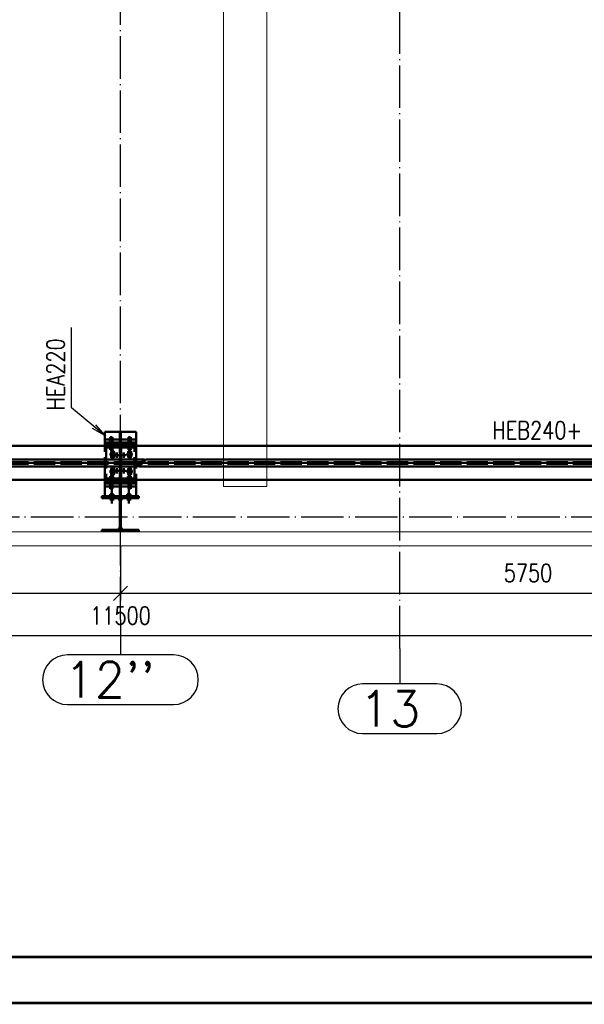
# Paper-space layout 'Layout1' of a CAD drawing. Extents: x -2 to 1033, y -36 to 596.
# Tile 24 of 126: x 148 to 228, y 0 to 139. Entities that reach past the tile are written whole.
import ezdxf
from ezdxf.enums import TextEntityAlignment as Align

# ---------------------------------------------------------------- set-up
doc = ezdxf.new("R2010")
doc.units = 0
for name, pattern in [('ACAD_ISO02W100', [15, 12, -3]), ('ACAD_ISO04W100', [30.5, 24, -3, 0.5, -3]), ('HP_01_CER_B', [8, 5, -1, 1, -1])]:
    doc.linetypes.add(name, pattern=pattern)
doc.layers.get('0').update_dxf_attribs({"linetype": 'CONTINUOUS'})
doc.layers.get('DEFPOINTS').update_dxf_attribs({"color": 132, "linetype": 'CONTINUOUS'})
doc.layers.add('RAMECEK_HP', color=251, linetype='CONTINUOUS')
for name, color, linetype, lineweight in [('SS_JEŘÁBOVÁ DRÁHA', 11, 'CONTINUOUS', 50), ('SS_KOTY', 3, 'CONTINUOUS', 25), ('SS_OSY_025', 7, 'HP_01_CER_B', 25), ('SS_PODKLADY', 9, 'CONTINUOUS', 13), ('SS_PODKLADY_PANELY', 9, 'CONTINUOUS', 13), ('SS_POPIS_PROFILU', 13, 'CONTINUOUS', 25), ('SS_SLOUPY KRAJNÍ', 143, 'CONTINUOUS', 50), ('SS_SLOUPY VNITRNI', 163, 'CONTINUOUS', 50), ('SS_SRAFY', 8, 'CONTINUOUS', 18)]:
    doc.layers.add(name, color=color, linetype=linetype, lineweight=lineweight)
doc.styles.add('ROMANS', font='romans.shx', dxfattribs={"width": 0.8})
doc.styles.add('romans.shx', font='romans.shx', dxfattribs={"height": 5})
doc.dimstyles.new('A-1_(2.5)_50AS', dxfattribs={"dimtxt": 2.5, "dimasz": 2, "dimexe": 1, "dimexo": 2, "dimgap": 0, "dimtad": 0, "dimdec": 1, "dimlfac": 50, "dimrnd": 1, "dimtxsty": 'ROMANS', "dimblk1": 'OBLIQUE', "dimblk2": 'OBLIQUE', "dimsah": 1, "dimcen": 2, "dimclrd": 256, "dimclre": 256, "dimclrt": 256, "dimadec": 1, "dimazin": 2, "dimtfac": 0.714286, "dimtdec": 1, "dimtmove": 0, "dimatfit": 3, "dimldrblk": 'OPEN', "dimfxl": 1, "dimtvp": 1.142857, "dimtfill": 1, "dimtolj": 1, "dimlwd": -1, "dimlwe": -1, "dimarcsym": 0})

# ---------------------------------------------------------------- blocks, each defined once
blk = doc.blocks.new('*U6')
at = {"layer": 'RAMECEK_HP', "lineweight": 35, "const_width": 0.35}
for points in [[(0, 594), (0, 0), (841, 0), (841, 594)], [(6.5, 587.5), (6.5, 6.5), (834.5, 6.5), (834.5, 587.5)]]:
    blk.add_lwpolyline(points, close=True, dxfattribs=at)
at = {"layer": 'DEFPOINTS', "style": 'ROMANS', "width": 0.8}
blk.add_attdef('TISK', text='', height=10, dxfattribs=at).set_placement((841, -33), align=Align.RIGHT)
blk = doc.blocks.new('_Oblique')
at = {"color": 0, "linetype": 'ByBlock', "lineweight": -2}
blk.add_line((-0.5, -0.5), (0.5, 0.5), dxfattribs=at)
blk = doc.blocks.new('*D69')
at = {"layer": 'DEFPOINTS', "color": 0, "transparency": 16777216}
for p in [(47.65, 66.48), (162.65, 66.48), (162.65, 57.8)]:
    blk.add_point(p, dxfattribs=at)
at = {"layer": 'SS_KOTY', "transparency": 16777216}
for p, q in [((47.65, 64.48), (47.65, 56.8)), ((162.65, 64.48), (162.65, 56.8)), ((47.65, 57.8), (162.65, 57.8))]:
    blk.add_line(p, q, dxfattribs=at)
at = {"layer": 'SS_KOTY', "transparency": 16777216, "xscale": 2, "yscale": 2, "zscale": 2, "rotation": 180}
blk.add_blockref('_Oblique', (47.65, 57.8), dxfattribs=at)
at = {"layer": 'SS_KOTY', "transparency": 16777216, "xscale": 2, "yscale": 2, "zscale": 2}
blk.add_blockref('_Oblique', (162.65, 57.8), dxfattribs=at)
at = {"layer": 'SS_KOTY', "transparency": 16777216, "insert": (105.15, 60.66), "char_height": 2.5, "attachment_point": 5, "style": 'ROMANS', "bg_fill": 3, "box_fill_scale": 1.1, "bg_fill_color": 256, "bg_fill_true_color": 13158600, "bg_fill_transparency": 0}
blk.add_mtext('\\A1;5750', dxfattribs=at)
blk = doc.blocks.new('_OPEN')
at = {"color": 0, "linetype": 'ByBlock'}
for p, q in [((-1, 0.167), (0, 0)), ((0, 0), (-1, -0.167)), ((0, 0), (-1, 0))]:
    blk.add_line(p, q, dxfattribs=at)
blk = doc.blocks.new('*D70')
at = {"layer": 'DEFPOINTS', "color": 0, "transparency": 16777216}
for p in [(162.65, 66.48), (277.65, 66.48), (277.65, 57.8)]:
    blk.add_point(p, dxfattribs=at)
at = {"layer": 'SS_KOTY', "transparency": 16777216}
for p, q in [((162.65, 64.48), (162.65, 56.8)), ((277.65, 64.48), (277.65, 56.8)), ((162.65, 57.8), (277.65, 57.8))]:
    blk.add_line(p, q, dxfattribs=at)
at = {"layer": 'SS_KOTY', "transparency": 16777216, "xscale": 2, "yscale": 2, "zscale": 2, "rotation": 180}
blk.add_blockref('_Oblique', (162.65, 57.8), dxfattribs=at)
at = {"layer": 'SS_KOTY', "transparency": 16777216, "xscale": 2, "yscale": 2, "zscale": 2}
blk.add_blockref('_Oblique', (277.65, 57.8), dxfattribs=at)
at = {"layer": 'SS_KOTY', "transparency": 16777216, "insert": (220.15, 60.66), "char_height": 2.5, "attachment_point": 5, "style": 'ROMANS', "bg_fill": 3, "box_fill_scale": 1.1, "bg_fill_color": 256, "bg_fill_true_color": 13158600, "bg_fill_transparency": 0}
blk.add_mtext('\\A1;5750', dxfattribs=at)
blk = doc.blocks.new('*D71')
at = {"layer": 'DEFPOINTS', "color": 0, "transparency": 16777216}
for p in [(47.65, 66.48), (277.65, 66.48), (47.65, 51.8)]:
    blk.add_point(p, dxfattribs=at)
at = {"layer": 'SS_KOTY', "transparency": 16777216}
for p, q in [((47.65, 64.48), (47.65, 50.8)), ((277.65, 64.48), (277.65, 50.8)), ((277.65, 51.8), (47.65, 51.8))]:
    blk.add_line(p, q, dxfattribs=at)
at = {"layer": 'SS_KOTY', "transparency": 16777216, "xscale": 2, "yscale": 2, "zscale": 2, "rotation": 180}
blk.add_blockref('_Oblique', (47.65, 51.8), dxfattribs=at)
at = {"layer": 'SS_KOTY', "transparency": 16777216, "xscale": 2, "yscale": 2, "zscale": 2}
blk.add_blockref('_Oblique', (277.65, 51.8), dxfattribs=at)
at = {"layer": 'SS_KOTY', "transparency": 16777216, "insert": (162.65, 54.66), "char_height": 2.5, "attachment_point": 5, "style": 'ROMANS', "bg_fill": 3, "box_fill_scale": 1.1, "bg_fill_color": 256, "bg_fill_true_color": 13158600, "bg_fill_transparency": 0}
blk.add_mtext('\\A1;11500', dxfattribs=at)

psp = doc.layouts.get("Layout1")

# ---------------------------------------------------------------- linework, layer by layer
at = {"layer": 'SS_JEŘÁBOVÁ DRÁHA', "color": 1, "linetype": 'Continuous', "ltscale": 0.25}
for p, q in [((164.8471, 79.4836), (160.4471, 79.4836)), ((160.4471, 79.0836), (160.4471, 79.4836)), ((164.8471, 79.4836), (164.8471, 79.0836)), ((162.5471, 78.5836), (45.4493, 78.5836)), ((164.8471, 79.0836), (160.4471, 79.0836)), ((160.4471, 79.0436), (160.4471, 79.0836)), ((160.4471, 78.9836), (160.4471, 79.0436)), ((160.4471, 79.0436), (164.8471, 79.0436)), ((160.4471, 78.8836), (160.4471, 78.9836)), ((160.4471, 78.9836), (164.8471, 78.9836)), ((160.4471, 78.7836), (160.4471, 78.8836)), ((160.4471, 78.8836), (164.8471, 78.8836)), ((162.3471, 78.7836), (160.4471, 78.7836)), ((160.4471, 78.5836), (160.4471, 78.7836)), ((162.9471, 78.7836), (162.3471, 78.7836)), ((162.3471, 78.7836), (162.3471, 78.5836)), ((162.5471, 76.6836), (162.5471, 78.5836)), ((162.7471, 78.3836), (162.5471, 78.3836)), ((162.6471, 78.0836), (162.5471, 78.0836)), ((162.7471, 78.0836), (162.6471, 78.0836)), ((162.6471, 78.0836), (162.6471, 76.6836)), ((279.8471, 78.5836), (162.7471, 78.5836)), ((162.7471, 78.5836), (162.7471, 76.6836)), ((164.8471, 78.7836), (162.9471, 78.7836)), ((162.9471, 78.7836), (162.9471, 78.5836)), ((164.8471, 79.0836), (164.8471, 79.0436)), ((164.8471, 79.0436), (164.8471, 78.9836)), ((164.8471, 78.9836), (164.8471, 78.8836)), ((164.8471, 78.8836), (164.8471, 78.7836)), ((164.8471, 78.7836), (164.8471, 78.5836)), ((166.047, 76.6836), (47.8471, 76.6836)), ((165.047, 75.6836), (166.047, 76.6836)), ((166.2471, 76.6836), (165.2471, 75.6836)), ((277.4471, 76.6836), (166.2471, 76.6836)), ((47.8471, 75.6836), (165.047, 75.6836)), ((162.5471, 73.7836), (162.5471, 75.6836)), ((162.6471, 75.6836), (162.6471, 74.2836)), ((162.7471, 75.6836), (162.7471, 73.7836)), ((165.2471, 75.6836), (277.4471, 75.6836)), ((45.4493, 73.7836), (162.5471, 73.7836)), ((160.4471, 73.5836), (160.4471, 73.7836)), ((162.3471, 73.7836), (162.3471, 73.5836)), ((162.5471, 74.2836), (162.6471, 74.2836)), ((162.5471, 73.9836), (162.7471, 73.9836)), ((162.6471, 74.2836), (162.7471, 74.2836)), ((162.7471, 73.7836), (279.8471, 73.7836)), ((162.9471, 73.7836), (162.9471, 73.5836)), ((164.8471, 73.7836), (164.8471, 73.5836)), ((160.4471, 73.5436), (160.4471, 73.5836)), ((160.4471, 73.5836), (161.2103, 73.5836)), ((160.4471, 73.4836), (160.4471, 73.5436)), ((161.2103, 73.5436), (160.4471, 73.5436)), ((160.4471, 73.3836), (160.4471, 73.4836)), ((161.2103, 73.4836), (160.4471, 73.4836)), ((160.4471, 73.3836), (161.2871, 73.3836)), ((160.4471, 73.2836), (160.4471, 73.3836)), ((160.4471, 73.2836), (161.2871, 73.2836)), ((160.4471, 72.8836), (160.4471, 73.2836)), ((161.2871, 72.8836), (160.4471, 72.8836)), ((161.6071, 73.3836), (163.6871, 73.3836)), ((161.6071, 73.2836), (163.6871, 73.2836)), ((163.6871, 72.8836), (161.6071, 72.8836)), ((161.6903, 73.5836), (162.3471, 73.5836)), ((163.6103, 73.5436), (161.6903, 73.5436)), ((163.6103, 73.4836), (161.6903, 73.4836)), ((162.3471, 73.5836), (162.9471, 73.5836)), ((162.9471, 73.5836), (163.6103, 73.5836)), ((164.0071, 73.3836), (164.8471, 73.3836)), ((164.0071, 73.2836), (164.8471, 73.2836)), ((164.8471, 72.8836), (164.0071, 72.8836)), ((164.0903, 73.5836), (164.8471, 73.5836)), ((164.8471, 73.5436), (164.0903, 73.5436)), ((164.8471, 73.4836), (164.0903, 73.4836)), ((164.8471, 73.5836), (164.8471, 73.5436)), ((164.8471, 73.5436), (164.8471, 73.4836)), ((164.8471, 73.4836), (164.8471, 73.3836)), ((164.8471, 73.3836), (164.8471, 73.2836)), ((164.8471, 73.2836), (164.8471, 72.8836))]:
    psp.add_line(p, q, dxfattribs=at)
at = {"layer": 'SS_JEŘÁBOVÁ DRÁHA', "color": 7, "linetype": 'ACAD_ISO04W100', "ltscale": 0.25}
for p, q in [((161.6471, 79.6836), (161.0471, 79.6836)), ((161.3471, 79.9436), (161.3471, 77.9436)), ((161.3471, 79.6836), (161.3471, 79.6836)), ((164.2471, 79.6836), (163.6471, 79.6836)), ((163.9471, 79.9436), (163.9471, 77.9436)), ((163.9471, 79.6836), (163.9471, 79.6836)), ((160.4471, 78.5836), (162.3471, 78.5836)), ((161.6471, 78.1836), (161.0471, 78.1836)), ((161.3471, 78.1836), (161.3471, 78.1836)), ((162.9471, 78.5836), (164.8471, 78.5836)), ((164.2471, 78.1836), (163.6471, 78.1836)), ((163.9471, 78.1836), (163.9471, 78.1836)), ((161.9171, 77.3836), (161.1771, 77.3836)), ((161.9171, 77.3836), (161.1771, 77.3836)), ((161.5471, 77.0136), (161.5471, 77.7536)), ((161.5471, 77.0136), (161.5471, 77.7536)), ((161.5471, 77.3836), (161.5471, 77.3836)), ((163.4571, 77.2836), (161.8571, 77.2836)), ((163.4571, 77.2836), (161.8571, 77.2836)), ((162.1471, 76.9136), (162.1471, 77.6536)), ((162.1471, 76.9136), (162.1471, 77.6536)), ((162.1471, 77.2836), (162.1471, 77.2836)), ((162.1471, 77.2836), (162.1471, 77.2836)), ((163.1471, 76.9136), (163.1471, 77.6536)), ((163.1471, 76.9136), (163.1471, 77.6536)), ((163.1471, 77.2836), (163.1471, 77.2836)), ((163.1471, 77.2836), (163.1471, 77.2836)), ((164.3171, 77.3836), (163.5771, 77.3836)), ((164.3171, 77.3836), (163.5771, 77.3836)), ((163.9471, 77.0136), (163.9471, 77.7536)), ((163.9471, 77.0136), (163.9471, 77.7536)), ((163.9471, 77.3836), (163.9471, 77.3836)), ((162.5471, 76.1836), (45.4471, 76.1836)), ((165.6471, 76.1836), (47.8471, 76.1836)), ((161.5471, 74.6136), (161.5471, 75.3536)), ((161.5471, 74.6136), (161.5471, 75.3536)), ((163.4571, 75.0836), (161.8571, 75.0836)), ((163.4571, 75.0836), (161.8571, 75.0836)), ((162.1471, 74.7136), (162.1471, 75.4536)), ((162.1471, 74.7136), (162.1471, 75.4536)), ((162.1471, 75.0836), (162.1471, 75.0836)), ((162.1471, 75.0836), (162.1471, 75.0836)), ((279.8471, 76.1836), (162.7471, 76.1836)), ((163.1471, 74.7136), (163.1471, 75.4536)), ((163.1471, 74.7136), (163.1471, 75.4536)), ((163.1471, 75.0836), (163.1471, 75.0836)), ((163.1471, 75.0836), (163.1471, 75.0836)), ((163.9471, 74.6136), (163.9471, 75.3536)), ((163.9471, 74.6136), (163.9471, 75.3536)), ((277.4471, 76.1836), (165.6471, 76.1836)), ((160.3471, 73.7836), (162.3471, 73.7836)), ((160.4471, 73.7836), (162.3471, 73.7836)), ((161.6471, 74.1836), (161.0471, 74.1836)), ((161.7471, 74.1436), (161.1471, 74.1436)), ((161.9171, 74.9836), (161.1771, 74.9836)), ((161.9171, 74.9836), (161.1771, 74.9836)), ((161.3471, 74.4436), (161.3471, 72.4436)), ((161.3471, 74.1836), (161.3471, 74.1836)), ((161.4471, 70.4776), (161.4471, 74.8776)), ((161.4471, 74.1436), (161.4471, 74.1436)), ((161.5471, 74.9836), (161.5471, 74.9836)), ((162.9471, 73.7836), (164.8471, 73.7836)), ((162.9471, 73.7836), (164.9471, 73.7836)), ((164.1471, 74.1436), (163.5471, 74.1436)), ((164.3171, 74.9836), (163.5771, 74.9836)), ((164.3171, 74.9836), (163.5771, 74.9836)), ((164.2471, 74.1836), (163.6471, 74.1836)), ((163.8471, 70.4776), (163.8471, 74.8776)), ((163.8471, 74.1436), (163.8471, 74.1436)), ((163.9471, 74.9836), (163.9471, 74.9836)), ((163.9471, 74.4436), (163.9471, 72.4436)), ((163.9471, 74.1836), (163.9471, 74.1836)), ((161.6471, 72.6836), (161.0471, 72.6836)), ((161.3471, 72.6836), (161.3471, 72.6836)), ((164.2471, 72.6836), (163.6471, 72.6836)), ((163.9471, 72.6836), (163.9471, 72.6836)), ((161.7471, 71.0336), (161.1471, 71.0336)), ((161.4471, 71.0336), (161.4471, 71.0336)), ((164.1471, 71.0336), (163.5471, 71.0336)), ((163.8471, 71.0336), (163.8471, 71.0336))]:
    psp.add_line(p, q, dxfattribs=at)
at = {"layer": 'SS_JEŘÁBOVÁ DRÁHA', "color": 3, "linetype": 'ACAD_ISO02W100', "ltscale": 0.25}
for p, q in [((161.1671, 79.4836), (161.1671, 79.0836)), ((161.5271, 79.0836), (161.5271, 79.4836)), ((163.7671, 79.4836), (163.7671, 79.0836)), ((164.1271, 79.0836), (164.1271, 79.4836)), ((160.4471, 78.3836), (160.4471, 78.5836)), ((162.3471, 78.3836), (160.4471, 78.3836)), ((160.6471, 78.3836), (160.6471, 73.9836)), ((161.0671, 78.7836), (161.0671, 78.3836)), ((161.1671, 79.0836), (161.1671, 79.0436)), ((161.1671, 79.0436), (161.1671, 78.9836)), ((161.1671, 78.9836), (161.1671, 78.8836)), ((161.1671, 78.8836), (161.1671, 78.7836)), ((161.2471, 78.7836), (161.2471, 78.3836)), ((161.4471, 78.7836), (161.4471, 78.3836)), ((161.5271, 79.0436), (161.5271, 79.0836)), ((161.5271, 78.9836), (161.5271, 79.0436)), ((161.5271, 78.8836), (161.5271, 78.9836)), ((161.5271, 78.7836), (161.5271, 78.8836)), ((161.6271, 78.3836), (161.6271, 78.7836)), ((162.3471, 78.5836), (162.3471, 78.3836)), ((162.5471, 78.3836), (162.3471, 78.3836)), ((162.9471, 78.3836), (162.7471, 78.3836)), ((162.9471, 78.5836), (162.9471, 78.3836)), ((164.8471, 78.3836), (162.9471, 78.3836)), ((163.6671, 78.7836), (163.6671, 78.3836)), ((163.7671, 79.0836), (163.7671, 79.0436)), ((163.7671, 79.0436), (163.7671, 78.9836)), ((163.7671, 78.9836), (163.7671, 78.8836)), ((163.7671, 78.8836), (163.7671, 78.7836)), ((163.8471, 78.7836), (163.8471, 78.3836)), ((164.0471, 78.7836), (164.0471, 78.3836)), ((164.1271, 79.0436), (164.1271, 79.0836)), ((164.1271, 78.9836), (164.1271, 79.0436)), ((164.1271, 78.8836), (164.1271, 78.9836)), ((164.1271, 78.7836), (164.1271, 78.8836)), ((164.2271, 78.3836), (164.2271, 78.7836)), ((164.6471, 73.9836), (164.6471, 78.3836)), ((164.8471, 78.5836), (164.8471, 78.3836)), ((161.4471, 77.6037), (161.6471, 77.6037)), ((161.6471, 77.1636), (161.4471, 77.1636)), ((162.6471, 77.5037), (162.5471, 77.5037)), ((162.5471, 77.0636), (162.6471, 77.0636)), ((162.5471, 75.6836), (162.5471, 76.6836)), ((162.7471, 77.5037), (162.6471, 77.5037)), ((162.6471, 77.0636), (162.7471, 77.0636)), ((162.6471, 76.6836), (162.6471, 75.6836)), ((162.7471, 76.6836), (162.7471, 75.6836)), ((163.8471, 77.6037), (164.0471, 77.6037)), ((164.0471, 77.1636), (163.8471, 77.1636)), ((45.4471, 76.2836), (162.5471, 76.2836)), ((45.4471, 76.0836), (162.5471, 76.0836)), ((161.4471, 75.2037), (161.6471, 75.2037)), ((162.6471, 75.3037), (162.5471, 75.3037)), ((162.7471, 75.3037), (162.6471, 75.3037)), ((162.7471, 76.2836), (279.8471, 76.2836)), ((162.7471, 76.0836), (279.8471, 76.0836)), ((163.8471, 75.2037), (164.0471, 75.2037)), ((162.3471, 73.9436), (160.3471, 73.9436)), ((160.3471, 73.9436), (160.3471, 73.7836)), ((160.4471, 73.9836), (162.3471, 73.9836)), ((160.4471, 73.7836), (160.4471, 73.9836)), ((161.0671, 73.9836), (161.0671, 73.5836)), ((161.2471, 73.9836), (161.2471, 73.5836)), ((161.2671, 73.9436), (161.2671, 73.7836)), ((161.6471, 74.7636), (161.4471, 74.7636)), ((161.4471, 73.9836), (161.4471, 73.7836)), ((161.4471, 73.7236), (161.4471, 73.5836)), ((161.6271, 73.9436), (161.6271, 73.9836)), ((161.6271, 73.7836), (161.6271, 73.9436)), ((161.6271, 73.5836), (161.6271, 73.7836)), ((162.3471, 73.9836), (162.5471, 73.9836)), ((162.3471, 73.9836), (162.3471, 73.9436)), ((162.3471, 73.9436), (162.3471, 73.7836)), ((162.5471, 74.8636), (162.6471, 74.8636)), ((162.6471, 74.8636), (162.7471, 74.8636)), ((162.7471, 73.9836), (162.9471, 73.9836)), ((162.9471, 73.9836), (164.8471, 73.9836)), ((162.9471, 73.9836), (162.9471, 73.9436)), ((164.9471, 73.9436), (162.9471, 73.9436)), ((162.9471, 73.9436), (162.9471, 73.7836)), ((163.6671, 73.9836), (163.6671, 73.5836)), ((164.0471, 74.7636), (163.8471, 74.7636)), ((163.8471, 73.9836), (163.8471, 73.7836)), ((163.8471, 73.7236), (163.8471, 73.5836)), ((164.0471, 73.9836), (164.0471, 73.5836)), ((164.2271, 73.5836), (164.2271, 73.9836)), ((164.8471, 73.9836), (164.8471, 73.7836)), ((164.9471, 73.7836), (164.9471, 73.9436)), ((161.1671, 73.5836), (161.1671, 73.5436)), ((161.1671, 73.5436), (161.1671, 73.4836)), ((161.1671, 73.4836), (161.1671, 73.3836)), ((161.1671, 73.3836), (161.1671, 73.2836)), ((161.1671, 73.2836), (161.1671, 72.8836)), ((161.1689, 73.5436), (161.1689, 73.5836)), ((161.1689, 73.4836), (161.1689, 73.5436)), ((161.1689, 73.3836), (161.1689, 73.4836)), ((161.1689, 73.2836), (161.1689, 73.3836)), ((161.2103, 73.5836), (161.6903, 73.5836)), ((161.6071, 73.5436), (161.2103, 73.5436)), ((161.6071, 73.4836), (161.2103, 73.4836)), ((161.2871, 73.3836), (161.6071, 73.3836)), ((161.2871, 73.2836), (161.6071, 73.2836)), ((161.6071, 72.8836), (161.2871, 72.8836)), ((161.5252, 73.4836), (161.5163, 73.4637)), ((161.5163, 73.4637), (161.5252, 73.3836)), ((161.5252, 73.5836), (161.5252, 73.5436)), ((161.5252, 73.5436), (161.5252, 73.4836)), ((161.5252, 73.3836), (161.5252, 73.2836)), ((161.5271, 73.5436), (161.5271, 73.5836)), ((161.5271, 73.4836), (161.5271, 73.5436)), ((161.5271, 73.3836), (161.5271, 73.4836)), ((161.5271, 73.2836), (161.5271, 73.3836)), ((161.5271, 72.8836), (161.5271, 73.2836)), ((161.6103, 73.5436), (161.6071, 73.5436)), ((161.6103, 73.4836), (161.6071, 73.4836)), ((161.6903, 73.5436), (161.6103, 73.5436)), ((161.6903, 73.4836), (161.6103, 73.4836)), ((163.6103, 73.5836), (164.0903, 73.5836)), ((164.0903, 73.5436), (163.6103, 73.5436)), ((164.0903, 73.4836), (163.6103, 73.4836)), ((163.6871, 73.3836), (164.0071, 73.3836)), ((163.6871, 73.2836), (164.0071, 73.2836)), ((164.0071, 72.8836), (163.6871, 72.8836)), ((163.7671, 73.5836), (163.7671, 73.5436)), ((163.7671, 73.5436), (163.7671, 73.4836)), ((163.7671, 73.4836), (163.7671, 73.3836)), ((163.7671, 73.3836), (163.7671, 73.2836)), ((163.7671, 73.2836), (163.7671, 72.8836)), ((163.7689, 73.5436), (163.7689, 73.5836)), ((163.7689, 73.4836), (163.7689, 73.5436)), ((163.7778, 73.4637), (163.7689, 73.4836)), ((163.7689, 73.3836), (163.7778, 73.4637)), ((163.7689, 73.2836), (163.7689, 73.3836)), ((164.1252, 73.5836), (164.1252, 73.5436)), ((164.1252, 73.5436), (164.1252, 73.4836)), ((164.1252, 73.4836), (164.1252, 73.3836)), ((164.1252, 73.3836), (164.1252, 73.2836)), ((164.1271, 73.5436), (164.1271, 73.5836)), ((164.1271, 73.4836), (164.1271, 73.5436)), ((164.1271, 73.3836), (164.1271, 73.4836)), ((164.1271, 73.2836), (164.1271, 73.3836)), ((164.1271, 72.8836), (164.1271, 73.2836))]:
    psp.add_line(p, q, dxfattribs=at)
at = {"layer": 'SS_JEŘÁBOVÁ DRÁHA', "color": 5, "linetype": 'Continuous', "ltscale": 0.25}
for p, q in [((161.1471, 73.7836), (161.1471, 73.7236)), ((161.1471, 73.7236), (161.1873, 73.7236)), ((161.1873, 73.7836), (161.1873, 73.7236)), ((161.1873, 73.7236), (161.2971, 73.7236)), ((161.3298, 73.7236), (161.2103, 73.7023)), ((161.2103, 73.7023), (161.2803, 73.7236)), ((161.2103, 73.7023), (161.2423, 73.7236)), ((161.2103, 73.7236), (161.2103, 73.7023)), ((161.2103, 73.7023), (161.2103, 73.4852)), ((161.2971, 73.7836), (161.2971, 73.7236)), ((161.2971, 73.7236), (161.4471, 73.7236)), ((161.4503, 73.7023), (161.3308, 73.7236)), ((161.4471, 73.7836), (161.4471, 73.7236)), ((161.4471, 73.7236), (161.5971, 73.7236)), ((161.5698, 73.7236), (161.4503, 73.7023)), ((161.4503, 73.7023), (161.5122, 73.7236)), ((161.4503, 73.7023), (161.4503, 73.7236)), ((161.4503, 73.4852), (161.4503, 73.7023)), ((161.6903, 73.7023), (161.5708, 73.7236)), ((161.5971, 73.7836), (161.5971, 73.7236)), ((161.5971, 73.7236), (161.7069, 73.7236)), ((161.6903, 73.7023), (161.6583, 73.7236)), ((161.6903, 73.7023), (161.6822, 73.7236)), ((161.6903, 73.7023), (161.6903, 73.7236)), ((161.6903, 73.4852), (161.6903, 73.7023)), ((161.7069, 73.7236), (161.7069, 73.7836)), ((161.7069, 73.7236), (161.7471, 73.7236)), ((161.7471, 73.7236), (161.7471, 73.7836)), ((163.5471, 73.7836), (163.5471, 73.7236)), ((163.5471, 73.7236), (163.5873, 73.7236)), ((163.5873, 73.7836), (163.5873, 73.7236)), ((163.5873, 73.7236), (163.6971, 73.7236)), ((163.7298, 73.7236), (163.6103, 73.7023)), ((163.6103, 73.7023), (163.6803, 73.7236)), ((163.6103, 73.7023), (163.6423, 73.7236)), ((163.6103, 73.7236), (163.6103, 73.7023)), ((163.6103, 73.7023), (163.6103, 73.4852)), ((163.6971, 73.7236), (163.6971, 73.7836)), ((163.6971, 73.7236), (163.8471, 73.7236)), ((163.8503, 73.7023), (163.7308, 73.7236)), ((163.8471, 73.7836), (163.8471, 73.7236)), ((163.8471, 73.7236), (163.9971, 73.7236)), ((163.9698, 73.7236), (163.8503, 73.7023)), ((163.8503, 73.7023), (163.9122, 73.7236)), ((163.8503, 73.7023), (163.8503, 73.7236)), ((163.8503, 73.4852), (163.8503, 73.7023)), ((164.0903, 73.7023), (163.9708, 73.7236)), ((163.9971, 73.7236), (163.9971, 73.7836)), ((163.9971, 73.7236), (164.1069, 73.7236)), ((164.0903, 73.7023), (164.0583, 73.7236)), ((164.0903, 73.7023), (164.0822, 73.7236)), ((164.0903, 73.7023), (164.0903, 73.7236)), ((164.0903, 73.4852), (164.0903, 73.7023)), ((164.1069, 73.7236), (164.1069, 73.7836)), ((164.1069, 73.7236), (164.1471, 73.7236)), ((164.1471, 73.7236), (164.1471, 73.7836)), ((161.2425, 73.4637), (161.2103, 73.4852)), ((161.2806, 73.4637), (161.2103, 73.4852)), ((161.3303, 73.4637), (161.2103, 73.4852)), ((161.2103, 73.4852), (161.2103, 73.4637)), ((161.2103, 73.4637), (161.2425, 73.4637)), ((161.2425, 73.4637), (161.2806, 73.4637)), ((161.2806, 73.4637), (161.3303, 73.4637)), ((161.3303, 73.4637), (161.4503, 73.4852)), ((161.3303, 73.4637), (161.4503, 73.4637)), ((161.5124, 73.4637), (161.4503, 73.4852)), ((161.4503, 73.4852), (161.5703, 73.4637)), ((161.4503, 73.4637), (161.4503, 73.4852)), ((161.4503, 73.4637), (161.5124, 73.4637)), ((161.5124, 73.4637), (161.5703, 73.4637)), ((161.5703, 73.4637), (161.6903, 73.4852)), ((161.5703, 73.4637), (161.6581, 73.4637)), ((161.6581, 73.4637), (161.6903, 73.4852)), ((161.6581, 73.4637), (161.6821, 73.4637)), ((161.6903, 73.4852), (161.6821, 73.4637)), ((161.6821, 73.4637), (161.6903, 73.4637)), ((161.6903, 73.4637), (161.6903, 73.4852)), ((163.6425, 73.4637), (163.6103, 73.4852)), ((163.6806, 73.4637), (163.6103, 73.4852)), ((163.7303, 73.4637), (163.6103, 73.4852)), ((163.6103, 73.4852), (163.6103, 73.4637)), ((163.6103, 73.4637), (163.6425, 73.4637)), ((163.6425, 73.4637), (163.6806, 73.4637)), ((163.6806, 73.4637), (163.7303, 73.4637)), ((163.7303, 73.4637), (163.8503, 73.4852)), ((163.7303, 73.4637), (163.8503, 73.4637)), ((163.9124, 73.4637), (163.8503, 73.4852)), ((163.8503, 73.4852), (163.9703, 73.4637)), ((163.8503, 73.4637), (163.8503, 73.4852)), ((163.8503, 73.4637), (163.9124, 73.4637)), ((163.9124, 73.4637), (163.9703, 73.4637)), ((163.9703, 73.4637), (164.0903, 73.4852)), ((163.9703, 73.4637), (164.0581, 73.4637)), ((164.0581, 73.4637), (164.0903, 73.4852)), ((164.0581, 73.4637), (164.0821, 73.4637)), ((164.0903, 73.4852), (164.0821, 73.4637)), ((164.0821, 73.4637), (164.0903, 73.4637)), ((164.0903, 73.4637), (164.0903, 73.4852)), ((161.1873, 71.5436), (161.1471, 71.5436)), ((161.1471, 71.5436), (161.1471, 71.4836)), ((161.2971, 71.5436), (161.1873, 71.5436)), ((161.1873, 71.5436), (161.1873, 71.4836)), ((161.2152, 71.8036), (161.2071, 71.8036)), ((161.3271, 71.8036), (161.2071, 71.7822)), ((161.2392, 71.8036), (161.2071, 71.7822)), ((161.2071, 71.7822), (161.2152, 71.8036)), ((161.2071, 71.8036), (161.2071, 71.7822)), ((161.2071, 71.7822), (161.2071, 71.5651)), ((161.2071, 71.5651), (161.2152, 71.5436)), ((161.2071, 71.5651), (161.2392, 71.5436)), ((161.2071, 71.5651), (161.3271, 71.5436)), ((161.2071, 71.5651), (161.2071, 71.5436)), ((161.2392, 71.8036), (161.2152, 71.8036)), ((161.3271, 71.8036), (161.2392, 71.8036)), ((161.4471, 71.5436), (161.2971, 71.5436)), ((161.2971, 71.5436), (161.2971, 71.4836)), ((161.4471, 71.7822), (161.3271, 71.8036)), ((161.385, 71.8036), (161.3271, 71.8036)), ((161.3271, 71.5436), (161.4471, 71.5651)), ((161.385, 71.8036), (161.4471, 71.7822)), ((161.4471, 71.8036), (161.385, 71.8036)), ((161.4471, 71.5651), (161.385, 71.5436)), ((161.5671, 71.8036), (161.4471, 71.8036)), ((161.5671, 71.8036), (161.4471, 71.7822)), ((161.4471, 71.8036), (161.4471, 71.7822)), ((161.4471, 71.7822), (161.4471, 71.5651)), ((161.4471, 71.5651), (161.5671, 71.5436)), ((161.4471, 71.5651), (161.4471, 71.5436)), ((161.5971, 71.5436), (161.4471, 71.5436)), ((161.4471, 71.5436), (161.4471, 71.4836)), ((161.5671, 71.8036), (161.6871, 71.7822)), ((161.6168, 71.8036), (161.5671, 71.8036)), ((161.5671, 71.5436), (161.6871, 71.5651)), ((161.7069, 71.5436), (161.5971, 71.5436)), ((161.5971, 71.5436), (161.5971, 71.4836)), ((161.6168, 71.8036), (161.6871, 71.7822)), ((161.6549, 71.8036), (161.6168, 71.8036)), ((161.6871, 71.5651), (161.6168, 71.5436)), ((161.6549, 71.8036), (161.6871, 71.7822)), ((161.6871, 71.8036), (161.6549, 71.8036)), ((161.6871, 71.5651), (161.6549, 71.5436)), ((161.6871, 71.7822), (161.6871, 71.8036)), ((161.6871, 71.5651), (161.6871, 71.7822)), ((161.6871, 71.5436), (161.6871, 71.5651)), ((161.7471, 71.5436), (161.7069, 71.5436)), ((161.7069, 71.4836), (161.7069, 71.5436)), ((161.7471, 71.4836), (161.7471, 71.5436)), ((163.5873, 71.5436), (163.5471, 71.5436)), ((163.5471, 71.5436), (163.5471, 71.4836)), ((163.6971, 71.5436), (163.5873, 71.5436)), ((163.5873, 71.5436), (163.5873, 71.4836)), ((163.6152, 71.8036), (163.6071, 71.8036)), ((163.7271, 71.8036), (163.6071, 71.7822)), ((163.6392, 71.8036), (163.6071, 71.7822)), ((163.6071, 71.7822), (163.6152, 71.8036)), ((163.6071, 71.8036), (163.6071, 71.7822)), ((163.6071, 71.7822), (163.6071, 71.5651)), ((163.6071, 71.5651), (163.6152, 71.5436)), ((163.6071, 71.5651), (163.6392, 71.5436)), ((163.6071, 71.5651), (163.7271, 71.5436)), ((163.6071, 71.5651), (163.6071, 71.5436)), ((163.6392, 71.8036), (163.6152, 71.8036)), ((163.7271, 71.8036), (163.6392, 71.8036)), ((163.8471, 71.5436), (163.6971, 71.5436)), ((163.6971, 71.4836), (163.6971, 71.5436)), ((163.8471, 71.7822), (163.7271, 71.8036)), ((163.785, 71.8036), (163.7271, 71.8036)), ((163.7271, 71.5436), (163.8471, 71.5651)), ((163.785, 71.8036), (163.8471, 71.7822)), ((163.8471, 71.8036), (163.785, 71.8036)), ((163.8471, 71.5651), (163.785, 71.5436)), ((163.9671, 71.8036), (163.8471, 71.8036)), ((163.9671, 71.8036), (163.8471, 71.7822)), ((163.8471, 71.8036), (163.8471, 71.7822)), ((163.8471, 71.7822), (163.8471, 71.5651)), ((163.8471, 71.5651), (163.9671, 71.5436)), ((163.8471, 71.5651), (163.8471, 71.5436)), ((163.9971, 71.5436), (163.8471, 71.5436)), ((163.8471, 71.5436), (163.8471, 71.4836)), ((163.9671, 71.8036), (164.0871, 71.7822)), ((164.0168, 71.8036), (163.9671, 71.8036)), ((163.9671, 71.5436), (164.0871, 71.5651)), ((164.1069, 71.5436), (163.9971, 71.5436)), ((163.9971, 71.4836), (163.9971, 71.5436)), ((164.0168, 71.8036), (164.0871, 71.7822)), ((164.0549, 71.8036), (164.0168, 71.8036)), ((164.0871, 71.5651), (164.0168, 71.5436)), ((164.0549, 71.8036), (164.0871, 71.7822)), ((164.0871, 71.8036), (164.0549, 71.8036)), ((164.0871, 71.5651), (164.0549, 71.5436)), ((164.0871, 71.7822), (164.0871, 71.8036)), ((164.0871, 71.5651), (164.0871, 71.7822)), ((164.0871, 71.5436), (164.0871, 71.5651)), ((164.1471, 71.5436), (164.1069, 71.5436)), ((164.1069, 71.4836), (164.1069, 71.5436)), ((164.1471, 71.4836), (164.1471, 71.5436))]:
    psp.add_line(p, q, dxfattribs=at)
at = {"layer": 'SS_JEŘÁBOVÁ DRÁHA', "color": 9, "linetype": 'ACAD_ISO02W100', "ltscale": 0.25}
for p, q in [((161.2425, 73.7237), (161.2103, 73.7237)), ((161.2103, 73.7023), (161.2425, 73.7237)), ((161.2103, 73.7023), (161.2185, 73.7237)), ((161.2806, 73.7237), (161.2425, 73.7237)), ((161.2771, 73.7836), (161.2771, 73.7237)), ((161.2803, 73.7236), (161.2806, 73.7237)), ((161.3303, 73.7237), (161.2806, 73.7237)), ((161.2903, 73.7236), (161.2903, 73.4637)), ((161.2998, 73.7836), (161.2998, 73.7236)), ((161.3117, 73.4637), (161.3117, 73.7237)), ((161.3303, 73.7237), (161.3298, 73.7236)), ((161.3303, 73.7237), (161.3298, 73.7236)), ((161.3308, 73.7236), (161.3303, 73.7237)), ((161.3308, 73.7236), (161.3303, 73.7237)), ((161.4503, 73.7237), (161.3303, 73.7237)), ((161.3621, 73.7836), (161.3621, 73.7236)), ((161.3703, 73.4637), (161.3703, 73.7237)), ((161.4503, 73.7023), (161.3882, 73.7237)), ((161.5124, 73.7237), (161.4503, 73.7237)), ((161.5122, 73.7236), (161.5124, 73.7237)), ((161.5703, 73.7237), (161.5124, 73.7237)), ((161.5303, 73.4637), (161.5303, 73.7237)), ((161.5321, 73.7836), (161.5321, 73.7236)), ((161.5703, 73.7237), (161.5698, 73.7236)), ((161.5703, 73.7237), (161.5698, 73.7236)), ((161.5708, 73.7236), (161.5703, 73.7237)), ((161.5708, 73.7236), (161.5703, 73.7237)), ((161.6581, 73.7237), (161.5703, 73.7237)), ((161.5889, 73.4637), (161.5889, 73.7237)), ((161.5943, 73.7236), (161.5943, 73.7836)), ((161.6103, 73.4637), (161.6103, 73.7236)), ((161.6171, 73.7237), (161.6171, 73.7836)), ((161.6903, 73.7023), (161.62, 73.7237)), ((161.6903, 73.7023), (161.6581, 73.7237)), ((161.6821, 73.7237), (161.6581, 73.7237)), ((161.6903, 73.7237), (161.6821, 73.7237)), ((163.6425, 73.7237), (163.6103, 73.7237)), ((163.6103, 73.7023), (163.6425, 73.7237)), ((163.6103, 73.7023), (163.6185, 73.7237)), ((163.6806, 73.7237), (163.6425, 73.7237)), ((163.6771, 73.7836), (163.6771, 73.7237)), ((163.6803, 73.7236), (163.6806, 73.7237)), ((163.7303, 73.7237), (163.6806, 73.7237)), ((163.6903, 73.7236), (163.6903, 73.4637)), ((163.6998, 73.7836), (163.6998, 73.7236)), ((163.7117, 73.4637), (163.7117, 73.7237)), ((163.7303, 73.7237), (163.7298, 73.7236)), ((163.7303, 73.7237), (163.7298, 73.7236)), ((163.7308, 73.7236), (163.7303, 73.7237)), ((163.7308, 73.7236), (163.7303, 73.7237)), ((163.8503, 73.7237), (163.7303, 73.7237)), ((163.7621, 73.7236), (163.7621, 73.7836)), ((163.7703, 73.4637), (163.7703, 73.7237)), ((163.8503, 73.7023), (163.7882, 73.7237)), ((163.9124, 73.7237), (163.8503, 73.7237)), ((163.9122, 73.7236), (163.9124, 73.7237)), ((163.9703, 73.7237), (163.9124, 73.7237)), ((163.9303, 73.4637), (163.9303, 73.7237)), ((163.9321, 73.7236), (163.9321, 73.7836)), ((163.9703, 73.7237), (163.9698, 73.7236)), ((163.9703, 73.7237), (163.9698, 73.7236)), ((163.9708, 73.7236), (163.9703, 73.7237)), ((163.9708, 73.7236), (163.9703, 73.7237)), ((164.0581, 73.7237), (163.9703, 73.7237)), ((163.9889, 73.4637), (163.9889, 73.7237)), ((163.9943, 73.7236), (163.9943, 73.7836)), ((164.0103, 73.4637), (164.0103, 73.7236)), ((164.0171, 73.7237), (164.0171, 73.7836)), ((164.0903, 73.7023), (164.02, 73.7237)), ((164.0903, 73.7023), (164.0581, 73.7237)), ((164.0821, 73.7237), (164.0581, 73.7237)), ((164.0903, 73.7237), (164.0821, 73.7237)), ((161.2103, 73.4852), (161.2185, 73.4637)), ((161.3882, 73.4637), (161.4503, 73.4852)), ((161.62, 73.4637), (161.6903, 73.4852)), ((163.6103, 73.4852), (163.6185, 73.4637)), ((163.7882, 73.4637), (163.8503, 73.4852)), ((164.02, 73.4637), (164.0903, 73.4852)), ((161.2774, 71.8036), (161.2071, 71.7822)), ((161.2071, 71.5651), (161.2774, 71.5436)), ((161.2771, 71.5436), (161.2771, 71.4836)), ((161.2998, 71.5436), (161.2998, 71.4836)), ((161.3085, 71.8036), (161.3085, 71.5436)), ((161.3621, 71.5436), (161.3621, 71.4836)), ((161.3671, 71.8036), (161.3671, 71.5436)), ((161.5092, 71.8036), (161.4471, 71.7822)), ((161.4471, 71.5651), (161.5092, 71.5436)), ((161.5271, 71.5436), (161.5271, 71.8036)), ((161.5321, 71.5436), (161.5321, 71.4836)), ((161.5856, 71.8036), (161.5856, 71.5436)), ((161.5943, 71.4836), (161.5943, 71.5436)), ((161.6171, 71.4836), (161.6171, 71.5436)), ((161.6871, 71.7822), (161.6789, 71.8036)), ((161.6871, 71.5651), (161.6789, 71.5436)), ((163.6774, 71.8036), (163.6071, 71.7822)), ((163.6071, 71.5651), (163.6774, 71.5436)), ((163.6771, 71.5436), (163.6771, 71.4836)), ((163.6998, 71.5436), (163.6998, 71.4836)), ((163.7085, 71.8036), (163.7085, 71.5436)), ((163.7621, 71.4836), (163.7621, 71.5436)), ((163.7671, 71.8036), (163.7671, 71.5436)), ((163.9092, 71.8036), (163.8471, 71.7822)), ((163.8471, 71.5651), (163.9092, 71.5436)), ((163.9271, 71.8036), (163.9271, 71.5436)), ((163.9321, 71.4836), (163.9321, 71.5436)), ((163.9856, 71.8036), (163.9856, 71.5436)), ((163.9943, 71.4836), (163.9943, 71.5436)), ((164.0171, 71.4836), (164.0171, 71.5436)), ((164.0871, 71.7822), (164.0789, 71.8036)), ((164.0871, 71.5651), (164.0789, 71.5436))]:
    psp.add_line(p, q, dxfattribs=at)
at = {"layer": 'SS_JEŘÁBOVÁ DRÁHA', "color": 7, "linetype": 'Continuous', "ltscale": 0.25}
for points in [[(161.5471, 77.0836), (161.5471, 77.3836), (161.2471, 77.3836)], [(161.3471, 77.3836), (161.3623, 77.3071), (161.4056, 77.2422), (161.4705, 77.1989), (161.5471, 77.1836), (161.6236, 77.1989), (161.6885, 77.2422), (161.7318, 77.3071), (161.7471, 77.3836), (161.7318, 77.4602), (161.6885, 77.5251), (161.6236, 77.5684), (161.5471, 77.5836), (161.4705, 77.5684), (161.4056, 77.5251), (161.3623, 77.4602), (161.3471, 77.3836)], [(161.8471, 77.3836), (161.5471, 77.3836), (161.5471, 77.6836)], [(163.9471, 77.0836), (163.9471, 77.3836), (163.6471, 77.3836)], [(163.7471, 77.3836), (163.7623, 77.3071), (163.8056, 77.2422), (163.8705, 77.1989), (163.9471, 77.1836), (164.0236, 77.1989), (164.0885, 77.2422), (164.1318, 77.3071), (164.1471, 77.3836), (164.1318, 77.4602), (164.0885, 77.5251), (164.0236, 77.5684), (163.9471, 77.5836), (163.8705, 77.5684), (163.8056, 77.5251), (163.7623, 77.4602), (163.7471, 77.3836)], [(164.2471, 77.3836), (163.9471, 77.3836), (163.9471, 77.6836)], [(161.3471, 74.9836), (161.3623, 74.9071), (161.4056, 74.8422), (161.4705, 74.7989), (161.5471, 74.7836), (161.6236, 74.7989), (161.6885, 74.8422), (161.7318, 74.9071), (161.7471, 74.9836), (161.7318, 75.0602), (161.6885, 75.1251), (161.6236, 75.1684), (161.5471, 75.1836), (161.4705, 75.1684), (161.4056, 75.1251), (161.3623, 75.0602), (161.3471, 74.9836)], [(161.8471, 74.9836), (161.5471, 74.9836), (161.5471, 75.2836)], [(163.7471, 74.9836), (163.7623, 74.9071), (163.8056, 74.8422), (163.8705, 74.7989), (163.9471, 74.7836), (164.0236, 74.7989), (164.0885, 74.8422), (164.1318, 74.9071), (164.1471, 74.9836), (164.1318, 75.0602), (164.0885, 75.1251), (164.0236, 75.1684), (163.9471, 75.1836), (163.8705, 75.1684), (163.8056, 75.1251), (163.7623, 75.0602), (163.7471, 74.9836)], [(164.2471, 74.9836), (163.9471, 74.9836), (163.9471, 75.2836)], [(161.5471, 74.6836), (161.5471, 74.9836), (161.2471, 74.9836)], [(163.9471, 74.6836), (163.9471, 74.9836), (163.6471, 74.9836)]]:
    psp.add_lwpolyline(points, dxfattribs=at)
at = {"layer": 'SS_JEŘÁBOVÁ DRÁHA', "color": 3, "linetype": 'ACAD_ISO02W100', "ltscale": 0.25}
for centre in [(161.5471, 77.3836), (163.9471, 77.3836), (161.5471, 74.9836), (163.9471, 74.9836)]:
    psp.add_circle(centre, 0.22, dxfattribs=at)
at = {"layer": 'SS_JEŘÁBOVÁ DRÁHA', "color": 3, "linetype": 'ACAD_ISO02W100', "ltscale": 0.25, "extrusion": (0, 0, -1)}
for centre, start, end in [((-161.4471, 77.3836), 270, 90), ((-161.6471, 77.3836), 90, 270), ((-163.8471, 77.3836), 270, 90), ((-164.0471, 77.3836), 90, 270), ((-161.4471, 74.9836), 270, 90), ((-161.6471, 74.9836), 90, 270), ((-163.8471, 74.9836), 270, 90), ((-164.0471, 74.9836), 90, 270)]:
    psp.add_arc(centre, 0.22, start, end, dxfattribs=at)
at = {"layer": 'SS_OSY_025', "linetype": 'ACAD_ISO04W100', "ltscale": 0.25}
for p, q in [((35.6363, 68.5836), (298.2599, 68.5836)), ((202.0493, 50.0113), (202.0493, 50.0123)), ((202.0493, 50.0123), (202.0493, 45.0123))]:
    psp.add_line(p, q, dxfattribs=at)
at = {"layer": 'SS_OSY_025', "linetype": 'Continuous', "ltscale": 0.25}
for p, q in [((170.1352, 49.1123), (155.159, 49.1123)), ((207.2755, 45.0123), (196.8231, 45.0123)), ((155.159, 42.1123), (170.1352, 42.1123)), ((196.8231, 38.0123), (207.2755, 38.0123))]:
    psp.add_line(p, q, dxfattribs=at)
for centre, start, end in [((155.159, 45.6123), 90, 270), ((170.1352, 45.6123), 270, 90), ((196.8231, 41.5123), 90, 270), ((207.2755, 41.5123), 270, 90)]:
    psp.add_arc(centre, 3.5, start, end, dxfattribs=at)
at = {"layer": 'SS_PODKLADY', "elevation": -5191.46}
psp.add_lwpolyline([(183.2979, 234.2836), (177.1822, 234.2836), (177.1822, 72.8836), (183.2979, 72.8836)], close=True, dxfattribs=at)
at = {"layer": 'SS_POPIS_PROFILU', "color": 0, "linetype": 'ByBlock'}
for p, q in [((160.4471, 80.0336), (158.6979, 81.0591)), ((160.4471, 80.0336), (158.9115, 81.3151)), ((159.1251, 81.571), (160.4471, 80.0336))]:
    psp.add_line(p, q, dxfattribs=at)
at = {"layer": 'SS_POPIS_PROFILU', "color": 13}
psp.add_lwpolyline([(160.4471, 80.0336), (155.7577, 83.9468), (155.7577, 95.2802)], dxfattribs=at)
at = {"layer": 'SS_SLOUPY KRAJNÍ', "color": 1, "linetype": 'Continuous', "ltscale": 0.25}
for p, q in [((164.8471, 80.5836), (160.4471, 80.5836)), ((160.4471, 79.4836), (160.4471, 80.5836)), ((164.8471, 80.5836), (164.8471, 79.4836)), ((160.4471, 71.4837), (160.4471, 72.8836)), ((164.8471, 72.8836), (164.8471, 71.4837))]:
    psp.add_line(p, q, dxfattribs=at)
at = {"layer": 'SS_SLOUPY KRAJNÍ', "color": 3, "linetype": 'ACAD_ISO02W100', "ltscale": 0.25}
for p, q in [((162.5771, 71.4837), (162.5771, 80.5836)), ((162.7171, 80.5836), (162.7171, 71.4837)), ((160.4471, 73.9836), (160.4471, 78.3836)), ((164.8471, 78.3836), (164.8471, 73.9836)), ((161.3271, 77.0836), (161.3271, 77.6836)), ((161.7671, 77.6836), (161.7671, 77.5539)), ((161.7671, 77.5539), (161.7671, 77.0836)), ((163.7271, 77.0836), (163.7271, 77.6836)), ((164.1671, 77.6836), (164.1671, 77.2133)), ((164.1671, 77.2133), (164.1671, 77.0836)), ((161.3271, 74.6836), (161.3271, 75.2836)), ((161.7671, 75.2836), (161.7671, 74.8133)), ((163.7271, 74.6836), (163.7271, 75.2836)), ((164.1671, 75.2836), (164.1671, 75.1539)), ((164.1671, 75.1539), (164.1671, 74.6836)), ((161.7671, 74.8133), (161.7671, 74.6836))]:
    psp.add_line(p, q, dxfattribs=at)
at = {"layer": 'SS_SLOUPY KRAJNÍ', "color": 7, "linetype": 'ACAD_ISO04W100', "ltscale": 0.25}
psp.add_line((162.6471, 80.5836), (162.6471, 68.5836), dxfattribs=at)
at = {"layer": 'SS_SLOUPY KRAJNÍ', "color": 3, "linetype": 'ACAD_ISO02W100', "ltscale": 0.25, "extrusion": (0, 0, -1)}
for centre, start, end in [((-161.5471, 77.6836), 0, 180), ((-163.9471, 77.6836), 0, 180), ((-161.5471, 77.0836), 180, 0), ((-163.9471, 77.0836), 180, 0)]:
    psp.add_arc(centre, 0.22, start, end, dxfattribs=at)
at = {"layer": 'SS_SLOUPY KRAJNÍ', "color": 3, "linetype": 'ACAD_ISO02W100', "ltscale": 0.25, "extrusion": (1.65348e-13, -6.84892e-14, -1)}
psp.add_arc((-161.5471, 75.2836), 0.22, 0, 180, dxfattribs=at)
at = {"layer": 'SS_SLOUPY KRAJNÍ', "color": 3, "linetype": 'ACAD_ISO02W100', "ltscale": 0.25, "extrusion": (8.26738e-14, -3.42446e-14, -1)}
psp.add_arc((-163.9471, 75.2836), 0.22, 0, 180, dxfattribs=at)
at = {"layer": 'SS_SLOUPY KRAJNÍ', "color": 3, "linetype": 'ACAD_ISO02W100', "ltscale": 0.25, "extrusion": (1.65348e-13, 6.84892e-14, -1)}
psp.add_arc((-161.5471, 74.6836), 0.22, 180, 0, dxfattribs=at)
at = {"layer": 'SS_SLOUPY KRAJNÍ', "color": 3, "linetype": 'ACAD_ISO02W100', "ltscale": 0.25, "extrusion": (8.26738e-14, 3.42446e-14, -1)}
psp.add_arc((-163.9471, 74.6836), 0.22, 180, 0, dxfattribs=at)
at = {"layer": 'SS_SLOUPY VNITRNI', "color": 1, "linetype": 'Continuous', "ltscale": 0.25}
for p, q in [((165.2471, 71.4836), (160.0471, 71.4836)), ((160.0471, 71.4836), (160.0471, 71.2336)), ((162.0921, 71.2336), (160.0471, 71.2336)), ((165.2471, 71.2336), (163.2021, 71.2336)), ((165.2471, 71.2336), (165.2471, 71.4836)), ((162.5721, 70.7536), (162.5721, 67.2136)), ((162.7221, 67.2136), (162.7221, 70.7536))]:
    psp.add_line(p, q, dxfattribs=at)
at = {"layer": 'SS_SLOUPY VNITRNI', "color": 3, "linetype": 'ACAD_ISO02W100', "ltscale": 0.25}
for p, q in [((161.2671, 71.4836), (161.2671, 71.2336)), ((161.6271, 71.2336), (161.6271, 71.4836)), ((163.6671, 71.4836), (163.6671, 71.2336)), ((164.0271, 71.2336), (164.0271, 71.4836))]:
    psp.add_line(p, q, dxfattribs=at)
at = {"layer": 'SS_SLOUPY VNITRNI', "color": 7, "linetype": 'ACAD_ISO04W100', "ltscale": 0.25}
psp.add_line((162.6471, 68.5836), (162.6471, 68.5836), dxfattribs=at)
at = {"layer": 'SS_SLOUPY VNITRNI', "color": 1, "linetype": 'Continuous', "ltscale": 0.25, "extrusion": (-3.13938e-14, -7.57912e-14, -1)}
psp.add_arc((-162.0921, 70.7536), 0.48, 90, 180, dxfattribs=at)
at = {"layer": 'SS_SLOUPY VNITRNI', "color": 1, "linetype": 'Continuous', "ltscale": 0.25, "extrusion": (7.57912e-14, -3.13938e-14, -1)}
psp.add_arc((-163.2021, 70.7536), 0.48, 0, 90, dxfattribs=at)

# ---------------------------------------------------------------- block references
at = {"layer": 'RAMECEK_HP'}
psp.add_blockref('*U6', (0, 0), dxfattribs=at)

# ---------------------------------------------------------------- texts
at = {"layer": 'SS_OSY_025', "color": 7, "style": 'romans.shx'}
for s, p in [("12''", (154.7201, 43.1123)), ('13', (196.3842, 39.0123))]:
    psp.add_text(s, height=5, dxfattribs=at).set_placement(p)
at = {"layer": 'SS_POPIS_PROFILU', "color": 13, "style": 'romans.shx', "width": 0.8}
psp.add_text('HEA220', height=2.5, rotation=90, dxfattribs=at).set_placement((154.7577, 83.5697))
psp.add_text('HEB240+', height=2.5, dxfattribs=at).set_placement((215.1154, 79.5524))

# ---------------------------------------------------------------- next in the draw order: dimensions: what is measured, and where the dimension line sits
at = {"layer": 'SS_KOTY'}
dim = psp.add_linear_dim(base=(162.6471, 57.8036), p1=(47.6471, 66.4836), p2=(162.6471, 66.4836), dimstyle='A-1_(2.5)_50AS', dxfattribs=at)
dim.commit()
dim.dimension.update_dxf_attribs({"geometry": '*D69', "text_midpoint": (105.1471, 60.6607)})

# ---------------------------------------------------------------- next in the draw order: dimensions: what is measured, and where the dimension line sits
dim = psp.add_linear_dim(base=(277.6471, 57.8036), p1=(162.6471, 66.4836), p2=(277.6471, 66.4836), dimstyle='A-1_(2.5)_50AS', override={"dimtmove": 1}, dxfattribs=at)
dim.commit()
dim.dimension.update_dxf_attribs({"geometry": '*D70', "text_midpoint": (220.1471, 60.6607)})

# ---------------------------------------------------------------- next in the draw order: dimensions: what is measured, and where the dimension line sits
dim = psp.add_linear_dim(base=(47.6471, 51.8036), p1=(277.6471, 66.4836), p2=(47.6471, 66.4836), dimstyle='A-1_(2.5)_50AS', override={"dimtmove": 1}, dxfattribs=at)
dim.commit()
dim.dimension.update_dxf_attribs({"geometry": '*D71', "text_midpoint": (162.6471, 54.6607)})

# ---------------------------------------------------------------- next in the draw order: hatches: boundary and pattern name
at = {"layer": 'SS_SRAFY'}
h = psp.add_hatch(dxfattribs=at)
h.set_pattern_fill('ANSI31', color=5, scale=0.02, style=0)
h.set_pattern_definition([(45, (45.44707, 77.78364), (-0.04490128, 0.04490128), [])])
h.paths.add_polyline_path([(165.2471, 71.2336), (165.2471, 71.4836), (160.0471, 71.4836), (160.0471, 71.2336), (162.0921, 71.2336, -0.41421356), (162.5721, 70.7536), (162.5721, 67.2136, -0.41421356), (162.0921, 66.7336), (160.0471, 66.7336), (160.0471, 66.4836), (165.2471, 66.4836), (165.2471, 66.7336), (163.2021, 66.7336, -0.41421356), (162.7221, 67.2136), (162.7221, 70.7536, -0.41421356), (163.2021, 71.2336)], flags=0)

# ---------------------------------------------------------------- next in the draw order: linework, layer by layer
at = {"layer": 'SS_OSY_025', "linetype": 'ACAD_ISO04W100', "ltscale": 0.25}
for p, q in [((202.0493, 50.0113), (202.0493, 262.0525)), ((162.6471, 54.1113), (162.6471, 254.2444)), ((162.6471, 54.1113), (162.6471, 54.1123)), ((162.6471, 54.1123), (162.6471, 49.1123))]:
    psp.add_line(p, q, dxfattribs=at)
at = {"layer": 'SS_PODKLADY_PANELY', "color": 9, "linetype": 'Continuous', "ltscale": 0.25}
for p, q in [((43.4493, 66.4836), (281.8471, 66.4836)), ((43.4493, 64.4836), (281.8471, 64.4836))]:
    psp.add_line(p, q, dxfattribs=at)
at = {"layer": 'SS_SLOUPY VNITRNI', "color": 1, "linetype": 'Continuous', "ltscale": 0.25}
for p, q in [((162.0921, 66.7336), (160.0471, 66.7336)), ((160.0471, 66.7336), (160.0471, 66.4836)), ((165.2471, 66.7336), (163.2021, 66.7336)), ((165.2471, 66.4836), (165.2471, 66.7336))]:
    psp.add_line(p, q, dxfattribs=at)
at = {"layer": 'SS_SLOUPY VNITRNI', "color": 1, "linetype": 'Continuous', "ltscale": 0.25, "extrusion": (1.56969e-14, -3.78956e-14, -1)}
psp.add_arc((-162.0921, 67.2136), 0.48, 180, 270, dxfattribs=at)
at = {"layer": 'SS_SLOUPY VNITRNI', "color": 1, "linetype": 'Continuous', "ltscale": 0.25, "extrusion": (-3.78956e-14, -1.56969e-14, -1)}
psp.add_arc((-163.2021, 67.2136), 0.48, 270, 0, dxfattribs=at)

doc.saveas('drawing.dxf')
